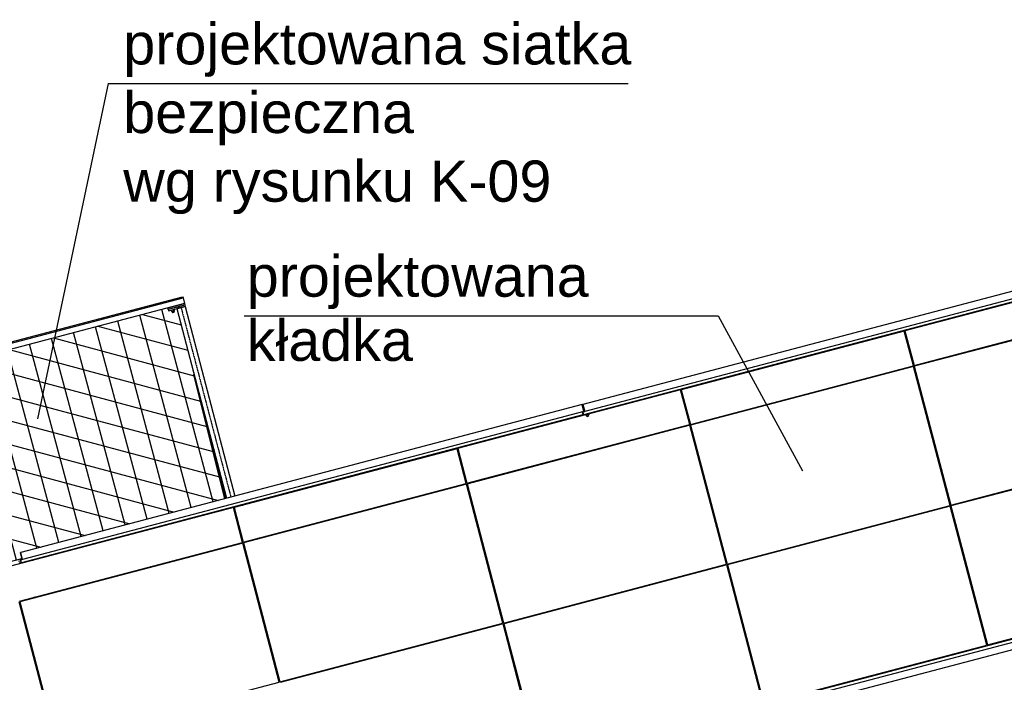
# Model space of a CAD drawing. Header units: millimetres. Extents: x -434 to 57429, y 89 to 37431.
# Tile 22 of 24: x 36163 to 43019, y 20064 to 24674. Entities that reach past the tile are written whole.
import ezdxf

# ---------------------------------------------------------------- set-up
doc = ezdxf.new("R2010")
doc.units = ezdxf.units.MM
doc.linetypes.add('DXK_LINE_DOT3', pattern=[5.9187, 2.979, -0.9799, 0.9799, -0.9799])
doc.styles.add('Arial', font='ARIAL.TTF', dxfattribs={"height": 0.2})

# ---------------------------------------------------------------- blocks, each defined once
blk = doc.blocks.new('zw$2060')
at = {"color": 7}
for p, q in [((12198.8, 9305.1), (8464.4, 8322.7)), ((12211.5, 9256.8), (8477.2, 8274.3)), ((12204.6, 9234.3), (8468.7, 8251.4)), ((12259, 9243.4), (10706.6, 8835)), ((745.4, 7775.1), (5677.2, 9072.6)), ((748.8, 7766.2), (5680.6, 9063.7)), ((5677.2, 9072.6), (5680.6, 9063.7)), ((5680.6, 9063.7), (5690.6, 9025.3)), ((5690.6, 9025.3), (758.8, 7727.8)), ((5573.6, 8994.5), (5573.7, 8994)), ((5573.7, 8994), (5577.1, 8985.2)), ((5574, 8993), (5574.1, 8993.1)), ((5576.5, 8983.4), (5574, 8993)), ((5574, 8993), (5577.3, 8984.2)), ((5574.6, 8994.8), (5690.6, 9025.3)), ((5577.1, 8985.2), (5574.6, 8994.8)), ((5576.5, 8983.4), (5579.8, 8974.6)), ((5577.1, 8985.2), (5693.1, 9015.7)), ((5693.4, 9014.7), (5577.3, 8984.2)), ((5577.3, 8984.2), (5579.8, 8974.6)), ((5579.8, 8974.6), (5695.9, 9005.1)), ((5603.2, 8979.4), (5609.1, 8980.8)), ((5609.1, 8980.8), (5614.8, 8982.5)), ((5616.8, 8972.8), (5614.3, 8982.3)), ((5614.8, 8982.5), (5618.9, 8984.1)), ((5618.9, 8984.1), (5620.2, 8985.2)), ((5621.7, 8975.3), (5619.3, 8984.4)), ((5620.2, 8985.2), (5620.2, 8985.2)), ((5637.1, 8989.7), (5982.3, 7669.6)), ((5695.9, 9005.1), (5637.9, 8989.9)), ((5637.9, 8989.9), (5983, 7669.8)), ((5690.6, 9025.3), (5693.1, 9015.7)), ((5693, 9015.7), (5693.4, 9014.7)), ((5693.4, 9014.7), (5695.9, 9005.1)), ((5695.9, 9005.1), (6041.1, 7685.1)), ((10770.2, 8593.2), (12322.6, 9001.6)), ((12323.8, 8996.8), (10771.5, 8588.4)), ((5596.9, 8979.1), (5597, 8979.1)), ((5597, 8979.1), (5598.8, 8978.8)), ((5599.2, 8973), (5597.6, 8979)), ((5598.1, 8978.9), (5600.5, 8969.7)), ((5598.8, 8978.8), (5603.2, 8979.4)), ((5599.6, 8973), (5599.2, 8973)), ((5600.5, 8969.7), (5606.2, 8970.1)), ((5606.2, 8970.1), (5603.7, 8979.5)), ((5605.1, 8970), (5606, 8966.6)), ((5605.5, 8970), (5607.3, 8963.3)), ((5606.4, 8966.5), (5606, 8966.6)), ((5606.2, 8970.1), (5616.8, 8972.8)), ((5607.3, 8963.3), (5608.2, 8963.2)), ((5608.2, 8963.2), (5610.4, 8963.5)), ((5610.4, 8963.5), (5613.3, 8964.1)), ((5613.3, 8964.1), (5616.2, 8965)), ((5616.2, 8965), (5618.2, 8965.8)), ((5616.8, 8972.8), (5621.7, 8975.3)), ((5617.1, 8973), (5618.9, 8966.3)), ((5618.2, 8965.8), (5618.9, 8966.3)), ((11208.5, 8972.2), (11209.8, 8967.4)), ((11210, 8972.6), (11211.2, 8967.8)), ((11219.6, 8975.1), (11220.9, 8970.3)), ((10702.1, 8833.8), (9149.7, 8425.4)), ((10706.6, 8835), (10702.1, 8833.8)), ((10765.7, 8592), (10702.1, 8833.8)), ((10706.6, 8835), (10770.2, 8593.2)), ((10706.9, 8835.1), (10770.5, 8593.3)), ((10273.7, 8726.3), (10275, 8721.4)), ((10275.2, 8726.7), (10276.4, 8721.8)), ((10284.8, 8729.2), (10286.1, 8724.4)), ((10737.1, 8718.9), (10732.6, 8717.7)), ((10737.1, 8718.9), (10732.6, 8717.7)), ((10949.1, 8635.1), (10944.1, 8639)), ((9213.3, 8183.6), (10765.7, 8592)), ((10767, 8587.2), (9214.6, 8178.8)), ((10715.6, 8578.8), (10716.9, 8574)), ((10716.6, 8579.1), (10717.8, 8574.3)), ((10727.4, 8582), (10728.8, 8577.1)), ((10728.4, 8582.2), (10729.8, 8577.4)), ((10737.3, 8584.6), (10738.6, 8579.7)), ((10738.8, 8584.9), (10740.1, 8580.1)), ((11021.4, 7620.1), (10767, 8587.2)), ((10771.5, 8588.4), (11025.9, 7621.3)), ((10771.8, 8588.5), (11026.2, 7621.4)), ((10796.8, 8600.2), (10798.1, 8595.4)), ((10875.3, 8615.7), (10870.4, 8619.6)), ((10876.1, 8615.9), (10871.1, 8619.8)), ((5972.6, 7667.1), (5756.8, 8532)), ((5756.8, 8532), (5781.1, 8438.9)), ((10590, 8545.8), (10587.6, 8540)), ((10590.7, 8546), (10588.3, 8540.2)), ((10663.7, 8565.2), (10661.3, 8559.4)), ((5781.1, 8438.9), (5973.7, 7667.4)), ((9338.9, 8480.3), (9340.2, 8475.5)), ((9340.4, 8480.7), (9341.6, 8475.9)), ((9350, 8483.3), (9351.3, 8478.4)), ((9145.2, 8424.2), (7592.8, 8015.8)), ((9149.7, 8425.4), (9145.2, 8424.2)), ((9208.8, 8182.4), (9145.2, 8424.2)), ((9149.7, 8425.4), (9213.3, 8183.6)), ((9150, 8425.5), (9213.6, 8183.7)), ((9958.9, 8379.8), (9960.1, 8374.9)), ((9960.3, 8380.1), (9961.6, 8375.3)), ((10018.4, 8395.4), (10019.6, 8390.6)), ((8459.6, 8321.4), (4551.1, 7293.1)), ((8459.6, 8321.4), (8464.4, 8322.7)), ((8472.3, 8273), (8459.6, 8321.4)), ((8459.6, 8321.4), (8472.3, 8273)), ((8477.2, 8274.3), (8464.4, 8322.7)), ((8464.4, 8322.7), (8477.2, 8274.3)), ((9180.2, 8309.3), (9175.7, 8308.1)), ((9180.2, 8309.3), (9175.7, 8308.1)), ((8465.2, 8250.5), (4555.3, 7221.8)), ((8472.3, 8273), (4563.9, 7244.7)), ((8404.1, 8234.4), (8405.4, 8229.6)), ((8405.6, 8234.8), (8406.8, 8229.9)), ((8415.2, 8237.3), (8416.5, 8232.5)), ((8460.1, 8269.8), (8465.2, 8250.5)), ((8462.9, 8270.5), (8466.7, 8256)), ((8463.7, 8270.8), (8467.5, 8256.2)), ((8463.7, 8270.7), (8467.5, 8256.2)), ((8469.3, 8253.6), (8464.7, 8252.4)), ((8469.4, 8253.7), (8464.9, 8271.1)), ((8470, 8251.7), (8464.9, 8271.1)), ((8466.7, 8256), (8468.7, 8256.6)), ((8468.2, 8253.3), (8468.7, 8251.4)), ((8469.3, 8253.6), (8469.4, 8253.7)), ((8472.3, 8273), (8477.2, 8274.3)), ((8483.7, 8255.3), (8484.2, 8253.4)), ((8484.1, 8255.5), (8484.7, 8253.5)), ((8484.7, 8253.5), (8484.2, 8253.4)), ((8486.4, 8245.7), (8484.3, 8253.4)), ((8504, 8258.6), (8484.7, 8253.5)), ((8484.8, 8253.6), (8486.9, 8245.8)), ((8486.9, 8245.8), (8486.4, 8245.7)), ((8505.9, 8250.8), (8486.9, 8245.8)), ((8489.7, 8254.8), (8491.7, 8247.1)), ((8491, 8246.9), (8493.1, 8239.2)), ((8491.5, 8247.1), (8493.6, 8239.3)), ((8493.6, 8239.3), (8493.1, 8239.2)), ((8493.6, 8239.3), (8494.2, 8239.5)), ((8494.2, 8239.5), (8502.6, 8241.7)), ((8499.2, 8257.3), (8501.2, 8249.6)), ((8501.2, 8249.6), (8503.2, 8241.9)), ((8503.2, 8241.9), (8502.6, 8241.7)), ((8503.5, 8260.5), (8504, 8258.6)), ((8503.8, 8258.6), (8505.9, 8250.8)), ((9392.2, 8225.5), (9387.2, 8229.4)), ((7656.4, 7774), (9208.8, 8182.4)), ((9210.1, 8177.6), (7657.7, 7769.2)), ((9158.7, 8169.2), (9160, 8164.4)), ((9159.7, 8169.5), (9160.9, 8164.7)), ((9170.5, 8172.4), (9171.9, 8167.5)), ((9171.5, 8172.6), (9172.9, 8167.8)), ((9180.4, 8175), (9181.7, 8170.1)), ((9181.9, 8175.3), (9183.2, 8170.5)), ((9464.5, 7210.5), (9210.1, 8177.6)), ((9214.6, 8178.8), (9469, 7211.7)), ((9214.9, 8178.9), (9469.3, 7211.8)), ((9239.9, 8190.6), (9241.2, 8185.8)), ((9318.5, 8206.1), (9313.5, 8210)), ((9319.2, 8206.3), (9314.2, 8210.2)), ((9033.1, 8136.2), (9030.7, 8130.4)), ((9033.8, 8136.4), (9031.4, 8130.6)), ((9106.8, 8155.6), (9104.4, 8149.8)), ((11025.9, 7621.3), (12578.3, 8029.7)), ((12579.5, 8024.9), (11027.2, 7616.5)), ((7588.3, 8014.6), (6035.9, 7606.2)), ((7469.3, 7988.5), (7470.5, 7983.6)), ((7470.7, 7988.8), (7472, 7984)), ((7480.4, 7991.4), (7481.7, 7986.5)), ((7592.8, 8015.8), (7588.3, 8014.6)), ((7651.9, 7772.8), (7588.3, 8014.6)), ((7592.8, 8015.8), (7656.4, 7774)), ((7593.1, 8015.9), (7656.7, 7774.1)), ((8402, 7970.2), (8403.2, 7965.3)), ((8403.4, 7970.5), (8404.7, 7965.7)), ((8461.5, 7985.8), (8462.7, 7981)), ((7623.4, 7899.7), (7618.8, 7898.5)), ((7623.4, 7899.7), (7618.8, 7898.5)), ((7835.3, 7815.9), (7830.3, 7819.8)), ((6099.5, 7364.4), (7651.9, 7772.8)), ((7653.2, 7768), (6100.8, 7359.6)), ((7601.8, 7759.6), (7603.1, 7754.8)), ((7602.8, 7759.9), (7604.1, 7755.1)), ((7613.6, 7762.8), (7615, 7757.9)), ((7614.7, 7763), (7616, 7758.2)), ((7623.5, 7765.4), (7624.8, 7760.5)), ((7625, 7765.7), (7626.3, 7760.9)), ((7907.6, 6800.9), (7653.2, 7768)), ((7657.7, 7769.2), (7912.1, 6802.1)), ((7658, 7769.3), (7912.4, 6802.2)), ((7683, 7781), (7684.3, 7776.2)), ((7761.6, 7796.5), (7756.6, 7800.4)), ((7762.3, 7796.7), (7757.3, 7800.6)), ((6534.5, 7742.5), (6535.7, 7737.7)), ((6535.9, 7742.9), (6537.2, 7738.1)), ((6545.6, 7745.4), (6546.9, 7740.6)), ((7476.2, 7726.6), (7473.8, 7720.8)), ((7477, 7726.8), (7474.5, 7721)), ((7549.9, 7746), (7547.5, 7740.2)), ((6030.3, 7609.9), (6031.5, 7605)), ((6041.8, 7612.9), (6043.1, 7608.1)), ((6058.8, 7617.4), (6060, 7612.5)), ((6122.3, 7629.9), (6059.8, 7613.5)), ((6080.2, 7618.9), (6080.4, 7617.9)), ((6095.7, 7622.9), (6095.9, 7622)), ((6121.3, 7633.8), (6122.3, 7629.9)), ((9469, 7211.7), (11021.4, 7620.1)), ((11022.7, 7615.3), (9470.3, 7206.9)), ((10991.8, 7612.3), (10993, 7607.5)), ((10992.8, 7612.6), (10994, 7607.7)), ((10993, 7612.6), (10994.3, 7607.8)), ((10994.5, 7613), (10995.8, 7608.2)), ((11277.1, 6648.2), (11022.7, 7615.3)), ((11027.2, 7616.5), (11281.6, 6649.4)), ((11027.5, 7616.5), (11281.9, 6649.4)), ((11052.5, 7628.3), (11053.8, 7623.5)), ((6031.4, 7605), (4479, 7196.6)), ((5768.7, 7541), (5769.9, 7536.2)), ((5830.7, 7557.4), (5830.9, 7552.3)), ((5833.1, 7558), (5833.3, 7552.9)), ((5833.2, 7558), (5834.5, 7553.2)), ((5834.7, 7556.3), (5835, 7558.5)), ((5835.1, 7553.3), (5834.7, 7556.3)), ((5838.4, 7558.4), (5839, 7559.5)), ((5838.7, 7554.3), (5838.4, 7558.4)), ((5839.2, 7559.6), (5840.5, 7554.8)), ((5847.1, 7561.7), (5848.4, 7559.9)), ((5847.9, 7561.9), (5849, 7561.1)), ((5848.4, 7559.9), (5849.5, 7557.1)), ((5849, 7561.1), (5850.8, 7557.5)), ((5851.4, 7562.8), (5853.7, 7558.2)), ((5853.7, 7563.4), (5855, 7558.6)), ((5853.8, 7563.4), (5856.1, 7558.9)), ((5859.7, 7565), (5861, 7560.1)), ((5860, 7565.1), (5861.3, 7560.2)), ((5917.1, 7580.1), (5918.1, 7576.2)), ((6001, 7598), (5918.1, 7576.2)), ((5919.2, 7576.5), (5918.2, 7580.4)), ((5944.8, 7583.2), (5945.1, 7582.3)), ((5960.3, 7587.3), (5960.5, 7586.3)), ((6000, 7601.9), (6001.3, 7597.1)), ((6000.7, 7602.1), (6002, 7597.3)), ((6018.4, 7606.7), (6019.7, 7601.9)), ((6018.6, 7606.8), (6019.9, 7602)), ((6035.9, 7606.2), (6031.4, 7605)), ((6095, 7363.2), (6031.4, 7605)), ((6035.9, 7606.2), (6099.5, 7364.4)), ((6036.2, 7606.3), (6099.8, 7364.5)), ((6845.1, 7560.6), (6846.3, 7555.7)), ((6846.6, 7560.9), (6847.8, 7556.1)), ((6904.6, 7576.2), (6905.8, 7571.4)), ((10971.3, 7606.9), (10972.6, 7602.1)), ((10972.3, 7607.2), (10973.5, 7602.3)), ((5599.7, 7496.6), (5600.9, 7491.7)), ((5601.1, 7497), (5602.4, 7492.1)), ((5610.8, 7499.5), (5612.1, 7494.7)), ((5700.8, 7523.2), (5702.1, 7518.3)), ((5702.3, 7523.6), (5703.5, 7518.7)), ((5702.5, 7522.7), (5702.4, 7522.6)), ((5702.4, 7522.6), (5702.6, 7518.5)), ((5711.9, 7526.1), (5713.1, 7521.3)), ((5712.5, 7526.2), (5713.7, 7521.4)), ((5715.5, 7527), (5716.7, 7522.2)), ((5715.5, 7527), (5716.7, 7522.2)), ((5718.5, 7527.8), (5719.7, 7523)), ((5718.5, 7527.8), (5719.7, 7523)), ((5721.5, 7528.6), (5722.7, 7523.8)), ((5721.5, 7528.6), (5722.7, 7523.8)), ((5731, 7531.1), (5732.3, 7526.3)), ((5739.6, 7533.4), (5739.9, 7528.3)), ((5742, 7534), (5742.3, 7528.9)), ((5742.2, 7534.1), (5743.4, 7529.2)), ((5743.7, 7532.3), (5744, 7534.5)), ((5744.1, 7529.4), (5743.7, 7532.3)), ((5747.4, 7534.4), (5747.9, 7535.6)), ((5747.6, 7530.3), (5747.4, 7534.4)), ((5748.2, 7535.6), (5749.4, 7530.8)), ((5756.1, 7537.7), (5757.4, 7535.9)), ((5756.9, 7537.9), (5757.9, 7537.2)), ((5757.4, 7535.9), (5758.5, 7533.2)), ((5757.9, 7537.2), (5759.8, 7533.5)), ((5760.4, 7538.9), (5762.7, 7534.3)), ((5762.7, 7539.5), (5763.9, 7534.6)), ((5762.8, 7539.5), (5765.1, 7534.9)), ((6066.5, 7490.1), (6061.9, 7488.9)), ((6066.5, 7490.1), (6061.9, 7488.9)), ((6278.4, 7406.3), (6273.4, 7410.2)), ((10200, 7404), (10197.6, 7398.2)), ((10214.6, 7407.8), (10215.8, 7403)), ((10216, 7408.2), (10217.3, 7403.4)), ((10274.1, 7423.5), (10275.3, 7418.7)), ((10293.6, 7423.5), (10288.6, 7427.3)), ((10294.3, 7423.6), (10289.4, 7427.5)), ((10367.3, 7442.8), (10362.3, 7446.7)), ((4542.7, 6954.8), (6095, 7363.2)), ((6096.3, 7358.4), (4543.9, 6950)), ((5993, 7336.4), (5990.6, 7330.6)), ((6044.9, 7350), (6046.2, 7345.2)), ((6045.9, 7350.3), (6047.2, 7345.5)), ((6056.8, 7353.2), (6058.1, 7348.3)), ((6057.8, 7353.4), (6059.1, 7348.6)), ((6066.6, 7355.8), (6067.9, 7350.9)), ((6068.1, 7356.1), (6069.4, 7351.3)), ((6350.7, 6391.3), (6096.3, 7358.4)), ((6100.8, 7359.6), (6355.2, 6392.5)), ((6101.1, 7359.7), (6355.5, 6392.6)), ((6126.1, 7371.4), (6127.4, 7366.6)), ((6204.7, 7386.9), (6199.7, 7390.8)), ((6205.4, 7387.1), (6200.5, 7391)), ((10126.3, 7384.6), (10123.9, 7378.8)), ((10127, 7384.8), (10124.6, 7379)), ((4551.1, 7293.1), (4548.7, 7292.5)), ((4561.4, 7244.1), (4548.7, 7292.5)), ((4563.9, 7244.7), (4551.1, 7293.1)), ((4563.9, 7244.7), (4551.1, 7293.1)), ((4726.7, 7266.9), (4726.9, 7261.8)), ((4726.8, 7266.9), (4728.1, 7262.1)), ((4734.6, 7269), (4735.9, 7264.1)), ((4743.4, 7270.3), (4743.9, 7271.4)), ((4743.6, 7266.2), (4743.4, 7270.3)), ((4752.9, 7273.8), (4753.9, 7273)), ((4753.6, 7274), (4754.9, 7269.1)), ((4753.9, 7273), (4755.8, 7269.4)), ((4755.1, 7274.4), (4756.3, 7269.5)), ((5919.3, 7317), (5916.9, 7311.2)), ((5920.1, 7317.2), (5917.6, 7311.4)), ((4555.7, 7247.8), (4381.6, 7202)), ((4536, 7232.2), (4548.5, 7235.5)), ((4552.1, 7221.9), (4539.6, 7218.5)), ((4548.5, 7235.5), (4553.6, 7216.2)), ((4550.2, 7241.1), (4551.4, 7241.5)), ((4550.2, 7241.2), (4554.8, 7223.7)), ((4555.3, 7221.8), (4550.2, 7241.1)), ((4551.4, 7241.5), (4561.4, 7244.1)), ((4556, 7224.1), (4551.4, 7241.5)), ((4556.5, 7222.1), (4551.4, 7241.5)), ((4554.8, 7223.7), (4556, 7224.1)), ((4555.7, 7247.8), (4556.7, 7248)), ((4555.7, 7247.8), (4557, 7242.9)), ((4555.7, 7247.8), (4555.7, 7247.8)), ((4555.7, 7247.8), (4556.9, 7242.9)), ((4556.7, 7248), (4558, 7243.2)), ((4556.7, 7248), (4556.7, 7248)), ((4556.7, 7248), (4556.7, 7248)), ((4556.7, 7248), (4558, 7243.2)), ((4556.7, 7248), (4556.7, 7248)), ((4556.7, 7248), (4558, 7243.2)), ((4556.7, 7248), (4556.7, 7248)), ((4556.7, 7248), (4558, 7243.2)), ((4556.7, 7248), (4556.7, 7248)), ((4563.9, 7244.7), (4561.4, 7244.1)), ((4562, 7223.6), (4563.3, 7218.7)), ((4562.1, 7223.6), (4563.4, 7218.8)), ((4563, 7223.9), (4564.3, 7219)), ((4563.1, 7223.9), (4564.3, 7219)), ((4563.1, 7223.9), (4564.4, 7219)), ((4563.1, 7223.9), (4564.3, 7219)), ((4567.9, 7225.1), (4569.2, 7220.3)), ((4567.9, 7225.1), (4569.2, 7220.3)), ((4583.4, 7229.2), (4584.6, 7224.4)), ((4604.8, 7234.8), (4606.1, 7230)), ((4614.4, 7237.4), (4615.7, 7232.5)), ((4615, 7237.5), (4616.3, 7232.7)), ((4624.6, 7240.1), (4625.9, 7235.2)), ((4633.2, 7242.3), (4633.5, 7237.2)), ((4635.6, 7242.9), (4635.9, 7237.8)), ((4635.7, 7243), (4637, 7238.1)), ((4643.5, 7245), (4644.8, 7240.2)), ((4652.4, 7246.3), (4652.9, 7247.5)), ((4652.6, 7242.2), (4652.4, 7246.3)), ((4661.9, 7249.9), (4662.9, 7249.1)), ((4662.9, 7249.1), (4664.7, 7245.4)), ((4664, 7250.4), (4665.3, 7245.6)), ((4664.9, 7250.6), (4666.1, 7245.8)), ((4666.3, 7251), (4667.6, 7246.2)), ((4676, 7253.6), (4677.3, 7248.7)), ((4724.3, 7266.3), (4724.5, 7261.2)), ((7912.1, 6802.1), (9464.5, 7210.5)), ((9465.8, 7205.7), (7913.4, 6797.3)), ((9434.9, 7202.7), (9436.1, 7197.9)), ((9435.9, 7203), (9437.1, 7198.1)), ((9436.1, 7203), (9437.4, 7198.2)), ((9437.6, 7203.4), (9438.9, 7198.6)), ((9720.2, 6238.6), (9465.8, 7205.7)), ((9470.3, 7206.9), (9724.7, 6239.8)), ((9470.6, 7206.9), (9725, 6239.8)), ((9495.6, 7218.7), (9496.9, 7213.8)), ((5288.2, 7151), (5289.5, 7146.1)), ((5289.7, 7151.3), (5290.9, 7146.5)), ((5347.7, 7166.6), (5349, 7161.8)), ((9414.4, 7197.3), (9415.7, 7192.5)), ((9415.4, 7197.6), (9416.7, 7192.7)), ((13061.3, 7112.4), (8979.2, 6038.5)), ((9258.9, 6091.4), (13078.6, 7096.3)), ((4721.5, 6996.7), (4716.5, 7000.6)), ((4750.5, 7009.5), (4751.8, 7004.7)), ((8643.1, 6994.4), (8640.7, 6988.6)), ((8657.7, 6998.2), (8658.9, 6993.4)), ((8659.1, 6998.6), (8660.4, 6993.8)), ((8717.2, 7013.9), (8718.4, 7009)), ((8736.7, 7013.8), (8731.7, 7017.7)), ((8737.4, 7014), (8732.5, 7017.9)), ((8810.4, 7033.2), (8805.4, 7037.1)), ((9271.6, 6043), (13091.3, 7047.9)), ((11281.6, 6649.4), (12834, 7057.8)), ((4794.1, 5981.8), (4539.6, 6948.8)), ((4543.9, 6950), (4798.4, 5982.9)), ((4544.2, 6950.1), (4798.7, 5983)), ((4569.2, 6961.8), (4570.5, 6957)), ((4583.5, 6965.5), (4584.7, 6960.7)), ((4647.8, 6977.3), (4642.8, 6981.2)), ((4648.5, 6977.5), (4643.6, 6981.4)), ((8569.4, 6975), (8567, 6969.2)), ((8570.1, 6975.2), (8567.7, 6969.4)), ((6355.2, 6392.5), (7907.6, 6800.9)), ((7908.9, 6796.1), (6356.5, 6387.6)), ((7857.5, 6787.7), (7858.8, 6782.9)), ((7858.5, 6788), (7859.8, 6783.1)), ((7878, 6793.1), (7879.2, 6788.3)), ((7879, 6793.4), (7880.2, 6788.5)), ((7879.2, 6793.4), (7880.5, 6788.6)), ((7880.7, 6793.8), (7882, 6789)), ((8163.3, 5829), (7908.9, 6796.1)), ((7913.4, 6797.3), (8167.8, 5830.2)), ((7913.7, 6797.3), (8168.1, 5830.2)), ((7938.7, 6809.1), (7940, 6804.2)), ((11251.1, 6765.4), (11246.6, 6764.2)), ((11251.1, 6765.4), (11246.6, 6764.2)), ((7086.2, 6584.8), (7083.8, 6579)), ((7100.8, 6588.6), (7102.1, 6583.8)), ((7102.3, 6589), (7103.5, 6584.2)), ((7160.3, 6604.3), (7161.6, 6599.4)), ((7179.8, 6604.2), (7174.8, 6608.1)), ((7180.5, 6604.4), (7175.6, 6608.3)), ((7253.5, 6623.6), (7248.6, 6627.5)), ((9724.7, 6239.8), (11277.1, 6648.2)), ((11171.3, 6620.3), (11172.5, 6615.5)), ((11172.7, 6620.7), (11174, 6615.9)), ((11182.4, 6623.3), (11183.7, 6618.4)), ((11281.6, 6649.4), (11277.1, 6648.2)), ((7012.5, 6565.4), (7010.1, 6559.6)), ((7013.2, 6565.6), (7010.8, 6559.8)), ((4798.4, 5982.9), (6350.7, 6391.3)), ((6381.8, 6399.5), (6383.1, 6394.6))]:
    blk.add_line(p, q, dxfattribs=at)

msp = doc.modelspace()

# ---------------------------------------------------------------- hatches: boundary and pattern name
h = msp.add_hatch()
h.set_pattern_fill('DIAMONDS', color=1, scale=50, angle=45)
h.set_pattern_definition([(105, (0, 0), (-153.3407, -41.0875), []), (165, (0, 0), (-41.0875, -153.3407), [])])
h.paths.add_polyline_path([(34205.1, 21882.6), (35645.9, 22261.7), (35646, 22261.2), (35646.4, 22260.2), (35646.3, 22260.2), (35648.8, 22250.6), (35652.2, 22241.8), (35669.3, 22246.3), (35669.4, 22245.7), (35670, 22245.8), (35671.5, 22240.2), (35671.9, 22240.2), (35672.8, 22236.9), (35678.5, 22237.2), (35689.1, 22240), (35689.5, 22240.2), (35694, 22242.5), (35691.6, 22251.4), (35692.6, 22251.8), (35692.5, 22252.4), (35709.4, 22256.8), (35829.1, 21799.2), (36055.8, 20890.6), (36001.6, 20876.3), (36004.1, 20866.6), (36003.2, 20866.4), (35998.4, 20865.1), (35982.9, 20861.1), (35988, 20841.7), (35971.1, 20837.3), (35969.1, 20844.8), (35967.7, 20845.4), (35963.5, 20861.1), (35954.1, 20858.6), (35953.5, 20858.5), (35944.1, 20856), (35827.5, 20825.3), (35781.2, 20813.1), (35779.9, 20818), (35775.7, 20833.4), (35775.5, 20833.4), (35775, 20833.2), (35774.8, 20833.2), (35763.2, 20830.1), (35763.2, 20830.1), (35762.4, 20832.5), (35761.6, 20832.3), (35758.9, 20831.6), (35756, 20842.7), (35736.6, 20837.6), (35731.8, 20836.4), (35727, 20835.1), (35722.1, 20833.8), (35721.2, 20833.6), (35701.8, 20828.5), (35700.4, 20828.1), (35703.3, 20817), (35700.5, 20816.2), (35701, 20813.8), (35701, 20813.8), (35685.8, 20809.8), (35685.6, 20809.7), (35685.1, 20809.6), (35684.8, 20809.5), (35686.3, 20803.7), (35677.6, 20801.4), (35677.5, 20801.4), (35676.8, 20801.2), (35676.8, 20801.2), (35677.1, 20799.9), (35678, 20796.3), (35679.2, 20791.5), (35680.5, 20786.7), (35681.5, 20783.1), (35681.9, 20781.9), (35682.6, 20782.1), (35682.9, 20781.3), (35682.7, 20782.1), (35691.4, 20784.4), (35693, 20778.6), (35693.2, 20778.6), (35693.7, 20778.8), (35693.9, 20778.8), (35705, 20781.7), (35701.1, 20774.3), (35703.1, 20766.8), (34867.7, 20547), (34865.7, 20554.5), (34864.3, 20555.1), (34860.1, 20570.8), (34850.7, 20568.3), (34850.1, 20568.2), (34847.2, 20567.4), (34844.2, 20566.6), (34841.3, 20565.9), (34831.8, 20563.4), (34701.5, 20529.1), (34707.9, 20504.9), (34574.5, 20469.8), (34574.2, 20470.8), (34636.8, 20487.3), (34633.7, 20498.9), (34623.5, 20496.2), (34622.7, 20499.1), (34610.2, 20495.8), (34607.7, 20505.5), (34596.2, 20502.4), (34584.5, 20499.3), (34584.3, 20499.3), (34586.9, 20489.6), (34574.4, 20486.3), (34575.1, 20483.4), (34571.2, 20482.4), (34210.3, 21862.4), (34207.8, 21872), (34207.5, 21873), (34207.6, 21873)])
h.paths.add_polyline_path([(32656.4, 21475.2), (34088.4, 21850.3), (34090.9, 21840.7), (34094.3, 21831.9), (34120, 21827.2), (34133.3, 21823.6), (34136.1, 21832.6), (34133.6, 21842.2), (34151.6, 21847), (34271.2, 21389.3), (34294.5, 21296), (34502.1, 20464.2), (34429.5, 20445.1), (34432.9, 20432.6), (33088.1, 20079.8), (33085, 20091.4), (33074.1, 20091.6), (33061.6, 20088.3), (33059, 20098), (33047.5, 20095), (33035.8, 20091.9), (33038.4, 20082.2), (33022.5, 20075), (32661.7, 21455), (32658.9, 21465.6)])
h.paths.add_polyline_path([(34463.3, 20457.1), (34474.9, 20460.2), (34472.3, 20469.8), (34460.8, 20466.8), (34448.9, 20463.7), (34451.5, 20454)], flags=16)
h.paths.add_polyline_path([(34460.8, 20466.8), (34472.3, 20469.8), (34474.9, 20460.2), (34463.3, 20457.1)], flags=16)
h.paths.add_polyline_path([(35762.9, 22292.5), (37193.6, 22668.9), (37193.7, 22668.4), (37194.1, 22667.4), (37194, 22667.4), (37196.5, 22657.8), (37199.8, 22648.9), (37216.9, 22653.4), (37217, 22653.4), (37217.6, 22653.3), (37219.2, 22647.4), (37219.6, 22647.4), (37220.5, 22644.1), (37225.5, 22644.4), (37226.4, 22640.9), (37227.3, 22637.6), (37228.2, 22637.5), (37230.4, 22637.8), (37233.3, 22638.5), (37236.2, 22639.3), (37238.2, 22640.1), (37238.9, 22640.7), (37237.1, 22647.4), (37241.7, 22649.6), (37239.3, 22658.6), (37240.3, 22659), (37240.2, 22659.5), (37257.1, 22664), (37376.8, 22206.4), (37592.6, 21341.4), (36171.1, 20967.4), (36168.7, 20966.8), (36180.1, 20923.3), (36176.7, 20922.4), (36171.1, 20920.9), (36170.1, 20920.7), (36170.1, 20920.6), (36168.9, 20920.3), (36121.4, 20907.8), (36116.4, 20926.8), (36119.8, 20927.7), (35768.2, 22272.3), (35765.7, 22281.9), (35765.3, 22282.8), (35765.4, 22282.9)])
h.paths.add_polyline_path([(32506, 21435.6), (32539.7, 21442.9), (32542.3, 21433.3), (32545.6, 21424.5), (32563.4, 21428.8), (32566.2, 21419.6), (32571.9, 21419.9), (32582.5, 21422.7), (32587.5, 21425.2), (32584.9, 21434.8), (32602.9, 21439.5), (32722.6, 20981.9), (32745.9, 20888.5), (32953.4, 20056.8), (32880.9, 20037.7), (32884.2, 20025.1), (32462.8, 19915.3), (32455.1, 19925.7), (32457.2, 21401.2), (32471.5, 21404.4), (32473.9, 21395.2), (32492.3, 21391.9), (32490.5, 21398.5), (32495.1, 21400.8), (32492.6, 21410.5), (32511.3, 21415.4), (32508.5, 21426), (32506, 21435.6)])
h.paths.add_polyline_path([(32914.7, 20049.7), (32926.2, 20052.7), (32923.6, 20062.4), (32912.1, 20059.4), (32900.4, 20056.3), (32903, 20046.6)], flags=16)
h.paths.add_polyline_path([(32912.1, 20059.4), (32923.6, 20062.4), (32926.2, 20052.7), (32914.7, 20049.7)], flags=16)

# ---------------------------------------------------------------- linework, layer by layer
at = {"color": 136}
for p, q in [((36779.7, 24230), (36286.3, 21897.3)), ((36779.7, 24230), (40399.7, 24230)), ((37727.4, 22614.1), (41026.5, 22614.1)), ((41026.5, 22614.1), (41613.5, 21534.1))]:
    msp.add_line(p, q, dxfattribs=at)
at = {"color": 1, "linetype": 'DXK_LINE_DOT3'}
msp.add_line((37286.9, 22671.8), (37634, 21352.3), dxfattribs=at)

# ---------------------------------------------------------------- block references
at = {"color": 136}
msp.add_blockref('zw$2060', (31620, 13674.3), dxfattribs=at)

# ---------------------------------------------------------------- texts
at = {"color": 30, "style": 'Arial'}
for s, height, p in [('projektowana', 286.523, (37744.4, 22746.8)), ('kładka', 286.52, (37744.4, 22300.2))]:
    msp.add_text(s, height=height, dxfattribs=at).set_placement(p)
at = {"color": 30, "insert": (36884.6, 24649.5), "char_height": 286.523, "width": 6442.609, "attachment_point": 1, "style": 'Arial'}
msp.add_mtext('projektowana siatka \\Pbezpieczna \\Pwg rysunku K-09', dxfattribs=at)

doc.saveas('drawing.dxf')
